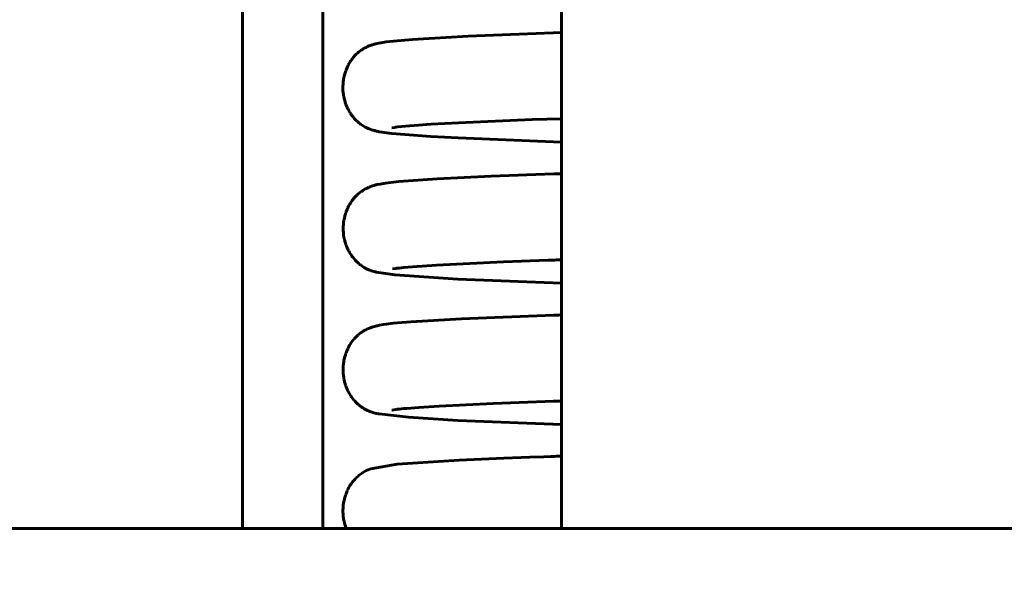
# Model space of a CAD drawing. Header units: millimetres. Extents: x 0 to 210, y 0 to 297.
# Tile 18 of 29: x 131 to 143, y 204 to 211. Entities that reach past the tile are written whole.
import ezdxf

# ---------------------------------------------------------------- set-up
doc = ezdxf.new("R2010")
doc.units = ezdxf.units.MM
doc.linetypes.add('K5LT_BASIC', pattern=[0])
doc.linetypes.add('K5LT_THIN', pattern=[0])
doc.layers.add('Системный слой', color=7, linetype='Continuous')
doc.layers.add('Системный слой (1)', color=251, linetype='Continuous', true_color=0x6c6c6c)
doc.styles.add('KDIMTEXTSTYLE', font='txt', dxfattribs={"width": 0.96, "oblique": 15, "height": 5})
doc.styles.add('KTEXTSTYLE', font='txt', dxfattribs={"width": 0.96, "height": 5})
doc.dimstyles.new('KDIMSTYLE (1.00)', dxfattribs={"dimtxt": 5, "dimasz": 1, "dimexe": 2, "dimexo": 0, "dimgap": 1, "dimtad": 1, "dimtxsty": 'KDIMTEXTSTYLE', "dimsah": 1, "dimcen": 0, "dimdle": 1, "dimadec": 0, "dimazin": 0, "dimtfac": 0.667, "dimtmove": 0, "dimatfit": 3, "dimfxl": 1, "dimtvp": 1, "dimtolj": 1, "dimtzin": 0, "dimarcsym": 0})

# ---------------------------------------------------------------- blocks, each defined once
blk = doc.blocks.new('U72')
at = {"layer": 'Системный слой (1)', "color": 143, "linetype": 'K5LT_BASIC', "lineweight": 60, "true_color": 0x33acca}
for p, q in [((135.965, 207.884), (136.243, 207.903)), ((136.243, 207.903), (137.02, 207.94)), ((137.02, 207.94), (137.537, 207.959)), ((137.537, 207.959), (137.599, 207.961)), ((137.599, 207.961), (137.613, 207.961)), ((137.613, 207.961), (137.635, 207.962)), ((137.635, 207.962), (137.667, 207.963)), ((137.667, 207.963), (137.694, 207.964)), ((135.731, 207.859), (135.77, 207.865)), ((135.77, 207.865), (135.772, 207.865)), ((135.772, 207.865), (135.774, 207.865)), ((135.774, 207.865), (135.778, 207.866)), ((135.778, 207.866), (135.788, 207.867)), ((135.788, 207.867), (135.81, 207.869)), ((135.81, 207.869), (135.862, 207.875)), ((135.862, 207.875), (135.965, 207.884))]:
    blk.add_line(p, q, dxfattribs=at)
blk = doc.blocks.new('U75')
at = {"layer": 'Системный слой (1)', "color": 143, "linetype": 'K5LT_BASIC', "lineweight": 60, "true_color": 0x33acca}
for p, q in [((136.248, 208.904), (136.875, 208.934)), ((136.875, 208.934), (137.605, 208.961)), ((137.605, 208.961), (137.619, 208.961)), ((137.619, 208.961), (137.625, 208.961)), ((137.625, 208.961), (137.629, 208.962)), ((137.629, 208.962), (137.636, 208.962)), ((137.636, 208.962), (137.64, 208.962)), ((137.64, 208.962), (137.646, 208.962)), ((137.646, 208.962), (137.655, 208.962)), ((137.655, 208.962), (137.669, 208.963)), ((137.669, 208.963), (137.691, 208.964)), ((137.691, 208.964), (137.694, 208.964)), ((135.477, 208.814), (135.478, 208.815)), ((135.478, 208.815), (135.482, 208.816)), ((135.482, 208.816), (135.488, 208.818)), ((135.488, 208.818), (135.499, 208.822)), ((135.499, 208.822), (135.513, 208.827)), ((135.513, 208.827), (135.52, 208.828)), ((135.52, 208.828), (135.52, 208.829)), ((135.52, 208.829), (135.521, 208.829)), ((135.521, 208.829), (135.524, 208.83)), ((135.524, 208.83), (135.528, 208.831)), ((135.528, 208.831), (135.537, 208.833)), ((135.537, 208.833), (135.554, 208.837)), ((135.554, 208.837), (135.587, 208.844)), ((135.587, 208.844), (135.651, 208.855)), ((135.651, 208.855), (135.803, 208.872)), ((135.803, 208.872), (136.248, 208.904)), ((135.292, 208.69), (135.306, 208.704)), ((135.306, 208.704), (135.32, 208.718)), ((135.32, 208.718), (135.321, 208.719)), ((135.321, 208.719), (135.323, 208.72)), ((135.323, 208.72), (135.326, 208.724)), ((135.326, 208.724), (135.334, 208.73)), ((135.334, 208.73), (135.348, 208.742)), ((135.348, 208.742), (135.363, 208.753)), ((135.363, 208.753), (135.364, 208.754)), ((135.364, 208.754), (135.366, 208.755)), ((135.366, 208.755), (135.37, 208.758)), ((135.37, 208.758), (135.377, 208.763)), ((135.377, 208.763), (135.392, 208.773)), ((135.392, 208.773), (135.409, 208.783)), ((135.409, 208.783), (135.41, 208.783)), ((135.41, 208.783), (135.412, 208.784)), ((135.412, 208.784), (135.416, 208.787)), ((135.416, 208.787), (135.423, 208.791)), ((135.423, 208.791), (135.437, 208.798)), ((135.437, 208.798), (135.453, 208.805)), ((135.453, 208.805), (135.454, 208.805)), ((135.454, 208.805), (135.455, 208.806)), ((135.455, 208.806), (135.458, 208.807)), ((135.458, 208.807), (135.463, 208.809)), ((135.463, 208.809), (135.466, 208.81)), ((135.466, 208.81), (135.468, 208.811)), ((135.468, 208.811), (135.469, 208.811)), ((135.469, 208.811), (135.471, 208.812)), ((135.471, 208.812), (135.473, 208.813)), ((135.473, 208.813), (135.476, 208.814)), ((135.476, 208.814), (135.477, 208.814)), ((135.217, 208.578), (135.222, 208.589)), ((135.222, 208.589), (135.234, 208.61)), ((135.234, 208.61), (135.245, 208.627)), ((135.245, 208.629), (135.247, 208.631)), ((135.245, 208.627), (135.245, 208.629)), ((135.247, 208.631), (135.25, 208.635)), ((135.25, 208.635), (135.256, 208.644)), ((135.256, 208.644), (135.269, 208.662)), ((135.269, 208.662), (135.28, 208.675)), ((135.28, 208.676), (135.282, 208.678)), ((135.28, 208.675), (135.28, 208.676)), ((135.282, 208.678), (135.285, 208.682)), ((135.285, 208.682), (135.292, 208.69)), ((135.173, 208.449), (135.179, 208.476)), ((135.179, 208.476), (135.186, 208.5)), ((135.186, 208.502), (135.187, 208.505)), ((135.186, 208.5), (135.186, 208.502)), ((135.187, 208.505), (135.189, 208.511)), ((135.189, 208.511), (135.194, 208.524)), ((135.194, 208.524), (135.203, 208.548)), ((135.203, 208.548), (135.212, 208.568)), ((135.212, 208.568), (135.213, 208.57)), ((135.213, 208.57), (135.214, 208.572)), ((135.214, 208.572), (135.217, 208.578)), ((135.16, 208.359), (135.161, 208.372)), ((135.16, 208.352), (135.16, 208.359)), ((135.161, 208.372), (135.164, 208.399)), ((135.164, 208.399), (135.168, 208.424)), ((135.168, 208.426), (135.169, 208.429)), ((135.168, 208.424), (135.168, 208.426)), ((135.169, 208.429), (135.17, 208.436)), ((135.17, 208.436), (135.173, 208.449)), ((135.159, 208.323), (135.16, 208.347)), ((135.16, 208.297), (135.159, 208.323)), ((135.16, 208.349), (135.16, 208.352)), ((135.16, 208.347), (135.16, 208.349)), ((135.161, 208.284), (135.16, 208.297)), ((135.161, 208.278), (135.161, 208.284)), ((135.161, 208.274), (135.161, 208.278)), ((135.162, 208.273), (135.161, 208.274)), ((135.164, 208.251), (135.162, 208.273)), ((135.168, 208.226), (135.164, 208.251)), ((135.17, 208.213), (135.168, 208.226)), ((135.172, 208.207), (135.17, 208.213)), ((135.172, 208.204), (135.172, 208.207)), ((135.173, 208.203), (135.172, 208.204)), ((135.178, 208.18), (135.173, 208.203)), ((135.185, 208.156), (135.178, 208.18)), ((135.19, 208.143), (135.185, 208.156)), ((135.192, 208.137), (135.19, 208.143)), ((135.193, 208.134), (135.192, 208.137)), ((135.193, 208.133), (135.193, 208.134)), ((135.202, 208.112), (135.193, 208.133)), ((135.212, 208.088), (135.202, 208.112)), ((135.218, 208.077), (135.212, 208.088)), ((135.221, 208.071), (135.218, 208.077)), ((135.222, 208.068), (135.221, 208.071)), ((135.223, 208.067), (135.222, 208.068)), ((135.233, 208.048), (135.223, 208.067)), ((135.247, 208.026), (135.233, 208.048)), ((135.254, 208.016), (135.247, 208.026)), ((135.258, 208.011), (135.254, 208.016)), ((135.259, 208.008), (135.258, 208.011)), ((135.26, 208.007), (135.259, 208.008)), ((135.273, 207.99), (135.26, 208.007)), ((135.289, 207.97), (135.273, 207.99)), ((135.298, 207.96), (135.289, 207.97)), ((135.302, 207.956), (135.298, 207.96)), ((135.304, 207.954), (135.302, 207.956)), ((135.305, 207.953), (135.304, 207.954)), ((135.313, 207.944), (135.305, 207.953)), ((135.335, 207.924), (135.313, 207.944)), ((135.345, 207.915), (135.335, 207.924)), ((135.35, 207.911), (135.345, 207.915)), ((135.353, 207.909), (135.35, 207.911)), ((135.354, 207.908), (135.353, 207.909)), ((135.358, 207.905), (135.354, 207.908)), ((135.389, 207.883), (135.358, 207.905)), ((135.403, 207.874), (135.389, 207.883)), ((135.409, 207.871), (135.403, 207.874)), ((135.412, 207.869), (135.409, 207.871)), ((135.414, 207.868), (135.412, 207.869)), ((135.43, 207.86), (135.414, 207.868)), ((135.458, 207.847), (135.43, 207.86)), ((135.474, 207.841), (135.458, 207.847)), ((135.481, 207.838), (135.474, 207.841)), ((135.485, 207.837), (135.481, 207.838)), ((135.487, 207.836), (135.485, 207.837)), ((135.488, 207.836), (135.487, 207.836)), ((135.516, 207.827), (135.488, 207.836)), ((135.532, 207.823), (135.516, 207.827)), ((135.541, 207.821), (135.532, 207.823)), ((135.757, 207.788), (135.541, 207.821)), ((136.488, 207.74), (135.757, 207.788)), ((137.694, 207.692), (136.488, 207.74))]:
    blk.add_line(p, q, dxfattribs=at)
blk = doc.blocks.new('U88')
at = {"layer": 'Системный слой (1)', "color": 143, "linetype": 'K5LT_BASIC', "lineweight": 60, "true_color": 0x33acca}
for p, q in [((135.722, 206.218), (135.723, 206.218)), ((135.723, 206.218), (135.725, 206.219)), ((135.725, 206.219), (135.729, 206.22))]:
    blk.add_line(p, q, dxfattribs=at)
blk = doc.blocks.new('U89')
at = {"layer": 'Системный слой (1)', "color": 143, "linetype": 'K5LT_BASIC', "lineweight": 60, "true_color": 0x33acca}
for p, q in [((135.724, 209.497), (135.758, 209.502)), ((135.758, 209.502), (135.759, 209.502)), ((135.759, 209.502), (135.761, 209.503)), ((135.761, 209.503), (135.765, 209.503)), ((135.765, 209.503), (135.773, 209.504)), ((135.773, 209.504), (135.793, 209.507)), ((135.793, 209.507), (135.84, 209.512)), ((135.84, 209.512), (135.93, 209.52)), ((135.93, 209.52), (135.934, 209.52)), ((135.934, 209.52), (136.18, 209.538)), ((136.18, 209.538), (136.498, 209.556)), ((136.498, 209.556), (137.351, 209.592)), ((137.351, 209.592), (137.694, 209.603))]:
    blk.add_line(p, q, dxfattribs=at)
blk = doc.blocks.new('U96')
at = {"layer": 'Системный слой (1)', "color": 143, "linetype": 'K5LT_BASIC', "lineweight": 60, "true_color": 0x33acca}
for p, q in [((136.503, 205.638), (135.787, 205.592)), ((137.025, 205.661), (136.503, 205.638)), ((137.327, 205.672), (137.025, 205.661)), ((137.487, 205.678), (137.327, 205.672)), ((137.57, 205.681), (137.487, 205.678)), ((137.61, 205.682), (137.57, 205.681)), ((137.634, 205.683), (137.61, 205.682)), ((137.653, 205.684), (137.634, 205.683)), ((137.694, 205.685), (137.653, 205.684)), ((135.415, 205.509), (135.387, 205.493)), ((135.427, 205.516), (135.415, 205.509)), ((135.433, 205.519), (135.427, 205.516)), ((135.436, 205.52), (135.433, 205.519)), ((135.437, 205.521), (135.436, 205.52)), ((135.48, 205.538), (135.437, 205.521)), ((135.787, 205.592), (135.48, 205.538)), ((135.268, 205.387), (135.255, 205.368)), ((135.275, 205.395), (135.268, 205.387)), ((135.279, 205.4), (135.275, 205.395)), ((135.281, 205.402), (135.279, 205.4)), ((135.282, 205.403), (135.281, 205.402)), ((135.292, 205.414), (135.282, 205.403)), ((135.311, 205.434), (135.292, 205.414)), ((135.32, 205.442), (135.311, 205.434)), ((135.325, 205.447), (135.32, 205.442)), ((135.327, 205.449), (135.325, 205.447)), ((135.328, 205.45), (135.327, 205.449)), ((135.346, 205.464), (135.328, 205.45)), ((135.367, 205.48), (135.346, 205.464)), ((135.377, 205.487), (135.367, 205.48)), ((135.382, 205.49), (135.377, 205.487)), ((135.384, 205.492), (135.382, 205.49)), ((135.385, 205.492), (135.384, 205.492)), ((135.387, 205.493), (135.385, 205.492)), ((135.206, 205.283), (135.196, 205.26)), ((135.211, 205.294), (135.206, 205.283)), ((135.214, 205.299), (135.211, 205.294)), ((135.215, 205.302), (135.214, 205.299)), ((135.216, 205.303), (135.215, 205.302)), ((135.226, 205.323), (135.216, 205.303)), ((135.237, 205.342), (135.226, 205.323)), ((135.243, 205.351), (135.237, 205.342)), ((135.245, 205.355), (135.243, 205.351)), ((135.247, 205.357), (135.245, 205.355)), ((135.248, 205.359), (135.247, 205.357)), ((135.255, 205.368), (135.248, 205.359)), ((135.168, 205.162), (135.166, 205.155)), ((135.169, 205.167), (135.168, 205.165)), ((135.168, 205.165), (135.168, 205.162)), ((135.174, 205.191), (135.169, 205.167)), ((135.181, 205.216), (135.174, 205.191)), ((135.185, 205.228), (135.181, 205.216)), ((135.187, 205.234), (135.185, 205.228)), ((135.188, 205.237), (135.187, 205.234)), ((135.196, 205.26), (135.188, 205.239)), ((135.188, 205.239), (135.188, 205.237)), ((135.157, 205.078), (135.156, 205.064)), ((135.156, 205.064), (135.156, 205.036)), ((135.158, 205.088), (135.157, 205.084)), ((135.157, 205.084), (135.157, 205.078)), ((135.16, 205.115), (135.158, 205.09)), ((135.158, 205.09), (135.158, 205.088)), ((135.164, 205.142), (135.16, 205.115)), ((135.166, 205.155), (135.164, 205.142)), ((135.156, 205.036), (135.157, 205.012)), ((135.157, 205.012), (135.157, 205.01)), ((135.157, 205.01), (135.158, 205.007)), ((135.158, 205.007), (135.158, 205)), ((135.158, 205), (135.159, 204.987)), ((135.159, 204.987), (135.163, 204.961)), ((135.163, 204.961), (135.167, 204.938)), ((135.167, 204.938), (135.167, 204.936)), ((135.167, 204.936), (135.168, 204.933)), ((135.168, 204.933), (135.169, 204.927)), ((135.169, 204.927), (135.172, 204.915)), ((135.172, 204.915), (135.178, 204.891)), ((135.178, 204.891), (135.185, 204.871)), ((135.185, 204.871), (135.185, 204.87)), ((135.185, 204.87), (135.186, 204.868)), ((135.186, 204.868), (135.187, 204.863)), ((135.187, 204.863), (135.19, 204.855)), ((135.19, 204.855), (135.194, 204.844))]:
    blk.add_line(p, q, dxfattribs=at)
blk = doc.blocks.new('U97')
at = {"layer": 'Системный слой (1)', "color": 143, "linetype": 'K5LT_BASIC', "lineweight": 60, "true_color": 0x33acca}
for p, q in [((135.623, 207.212), (135.659, 207.217)), ((135.659, 207.217), (135.74, 207.227)), ((135.74, 207.227), (135.944, 207.245)), ((135.944, 207.245), (136.533, 207.279)), ((136.533, 207.279), (137.6, 207.321)), ((137.6, 207.321), (137.637, 207.322)), ((137.637, 207.322), (137.646, 207.323)), ((137.646, 207.323), (137.659, 207.323)), ((137.659, 207.323), (137.679, 207.324)), ((137.679, 207.324), (137.694, 207.324)), ((135.332, 207.091), (135.346, 207.103)), ((135.346, 207.103), (135.362, 207.115)), ((135.362, 207.115), (135.363, 207.116)), ((135.363, 207.116), (135.365, 207.117)), ((135.365, 207.117), (135.369, 207.12)), ((135.369, 207.12), (135.376, 207.125)), ((135.376, 207.125), (135.39, 207.134)), ((135.39, 207.134), (135.407, 207.144)), ((135.407, 207.144), (135.408, 207.144)), ((135.408, 207.144), (135.41, 207.145)), ((135.41, 207.145), (135.414, 207.148)), ((135.414, 207.148), (135.421, 207.152)), ((135.421, 207.152), (135.435, 207.159)), ((135.435, 207.159), (135.452, 207.167)), ((135.452, 207.167), (135.453, 207.167)), ((135.453, 207.167), (135.455, 207.168)), ((135.455, 207.168), (135.459, 207.169)), ((135.459, 207.169), (135.465, 207.172)), ((135.465, 207.172), (135.477, 207.176)), ((135.477, 207.176), (135.482, 207.178)), ((135.482, 207.178), (135.486, 207.179)), ((135.486, 207.179), (135.489, 207.18)), ((135.489, 207.18), (135.492, 207.181)), ((135.492, 207.181), (135.493, 207.182)), ((135.493, 207.182), (135.494, 207.182)), ((135.494, 207.182), (135.496, 207.183)), ((135.496, 207.183), (135.5, 207.184)), ((135.5, 207.184), (135.508, 207.187)), ((135.508, 207.187), (135.521, 207.191)), ((135.521, 207.191), (135.532, 207.193)), ((135.532, 207.193), (135.537, 207.195)), ((135.537, 207.195), (135.54, 207.195)), ((135.54, 207.195), (135.546, 207.197)), ((135.546, 207.197), (135.557, 207.199)), ((135.557, 207.199), (135.579, 207.204)), ((135.579, 207.204), (135.623, 207.212)), ((135.232, 206.972), (135.243, 206.989)), ((135.243, 206.99), (135.245, 206.992)), ((135.243, 206.989), (135.243, 206.99)), ((135.245, 206.992), (135.248, 206.997)), ((135.248, 206.997), (135.254, 207.006)), ((135.254, 207.006), (135.267, 207.023)), ((135.267, 207.023), (135.278, 207.037)), ((135.278, 207.037), (135.279, 207.038)), ((135.279, 207.038), (135.281, 207.04)), ((135.281, 207.04), (135.284, 207.044)), ((135.284, 207.044), (135.291, 207.052)), ((135.291, 207.052), (135.305, 207.066)), ((135.305, 207.066), (135.318, 207.079)), ((135.318, 207.079), (135.319, 207.08)), ((135.319, 207.08), (135.321, 207.082)), ((135.321, 207.082), (135.325, 207.085)), ((135.325, 207.085), (135.332, 207.091)), ((135.185, 206.866), (135.187, 206.872)), ((135.187, 206.872), (135.192, 206.885)), ((135.192, 206.885), (135.201, 206.909)), ((135.201, 206.909), (135.211, 206.93)), ((135.211, 206.932), (135.213, 206.934)), ((135.211, 206.93), (135.211, 206.932)), ((135.213, 206.934), (135.215, 206.94)), ((135.215, 206.94), (135.221, 206.951)), ((135.221, 206.951), (135.232, 206.972)), ((135.159, 206.732), (135.162, 206.758)), ((135.162, 206.758), (135.166, 206.785)), ((135.166, 206.787), (135.167, 206.79)), ((135.166, 206.785), (135.166, 206.787)), ((135.167, 206.79), (135.168, 206.797)), ((135.168, 206.797), (135.171, 206.81)), ((135.171, 206.81), (135.177, 206.837)), ((135.177, 206.837), (135.184, 206.861)), ((135.184, 206.862), (135.185, 206.866)), ((135.184, 206.861), (135.184, 206.862)), ((135.157, 206.688), (135.158, 206.708)), ((135.158, 206.663), (135.157, 206.688)), ((135.158, 206.719), (135.159, 206.732)), ((135.158, 206.713), (135.158, 206.719)), ((135.158, 206.71), (135.158, 206.713)), ((135.158, 206.708), (135.158, 206.71)), ((135.158, 206.651), (135.158, 206.663)), ((135.159, 206.645), (135.158, 206.651)), ((135.159, 206.642), (135.159, 206.645)), ((135.159, 206.64), (135.159, 206.642)), ((135.161, 206.619), (135.159, 206.64)), ((135.165, 206.593), (135.161, 206.619)), ((135.167, 206.581), (135.165, 206.593)), ((135.168, 206.575), (135.167, 206.581)), ((135.169, 206.572), (135.168, 206.575)), ((135.169, 206.57), (135.169, 206.572)), ((135.175, 206.548), (135.169, 206.57)), ((135.182, 206.523), (135.175, 206.548)), ((135.186, 206.51), (135.182, 206.523)), ((135.188, 206.504), (135.186, 206.51)), ((135.189, 206.501), (135.188, 206.504)), ((135.189, 206.5), (135.189, 206.501)), ((135.197, 206.479), (135.189, 206.5)), ((135.208, 206.455), (135.197, 206.479)), ((135.213, 206.444), (135.208, 206.455)), ((135.216, 206.438), (135.213, 206.444)), ((135.218, 206.435), (135.216, 206.438)), ((135.218, 206.434), (135.218, 206.435)), ((135.229, 206.414), (135.218, 206.434)), ((135.242, 206.392), (135.229, 206.414)), ((135.249, 206.381), (135.242, 206.392)), ((135.253, 206.376), (135.249, 206.381)), ((135.254, 206.374), (135.253, 206.376)), ((135.255, 206.372), (135.254, 206.374)), ((135.267, 206.356), (135.255, 206.372)), ((135.283, 206.336), (135.267, 206.356)), ((135.292, 206.326), (135.283, 206.336)), ((135.296, 206.322), (135.292, 206.326)), ((135.298, 206.32), (135.296, 206.322)), ((135.299, 206.319), (135.298, 206.32)), ((135.312, 206.305), (135.299, 206.319)), ((135.33, 206.288), (135.312, 206.305)), ((135.339, 206.28), (135.33, 206.288)), ((135.343, 206.276), (135.339, 206.28)), ((135.345, 206.275), (135.343, 206.276)), ((135.346, 206.274), (135.345, 206.275)), ((135.351, 206.27), (135.346, 206.274)), ((135.369, 206.256), (135.351, 206.27)), ((135.381, 206.248), (135.369, 206.256)), ((135.389, 206.243), (135.381, 206.248)), ((135.393, 206.241), (135.389, 206.243)), ((135.395, 206.239), (135.393, 206.241)), ((135.439, 206.215), (135.395, 206.239)), ((135.462, 206.205), (135.439, 206.215)), ((135.475, 206.2), (135.462, 206.205)), ((135.483, 206.198), (135.475, 206.2)), ((135.489, 206.196), (135.483, 206.198)), ((135.493, 206.195), (135.489, 206.196)), ((135.513, 206.189), (135.493, 206.195)), ((135.543, 206.181), (135.513, 206.189)), ((135.556, 206.178), (135.543, 206.181)), ((135.563, 206.177), (135.556, 206.178)), ((135.566, 206.176), (135.563, 206.177)), ((135.567, 206.176), (135.566, 206.176)), ((135.568, 206.176), (135.567, 206.176)), ((135.575, 206.174), (135.568, 206.176)), ((135.917, 206.135), (135.575, 206.174)), ((136.49, 206.1), (135.917, 206.135)), ((137.694, 206.053), (136.49, 206.1))]:
    blk.add_line(p, q, dxfattribs=at)
blk = doc.blocks.new('U98')
at = {"layer": 'Системный слой (1)', "color": 143, "linetype": 'K5LT_BASIC', "lineweight": 60, "true_color": 0x33acca}
for p, q in [((136.899, 206.295), (137.505, 206.318)), ((137.505, 206.318), (137.595, 206.321)), ((137.595, 206.321), (137.622, 206.322)), ((137.622, 206.322), (137.664, 206.324)), ((137.664, 206.324), (137.694, 206.325)), ((135.729, 206.22), (135.769, 206.226)), ((135.769, 206.226), (135.77, 206.226)), ((135.77, 206.226), (135.773, 206.226)), ((135.773, 206.226), (135.777, 206.227)), ((135.777, 206.227), (135.787, 206.228)), ((135.787, 206.228), (135.81, 206.23)), ((135.81, 206.23), (135.862, 206.236)), ((135.862, 206.236), (135.863, 206.236)), ((135.863, 206.236), (135.865, 206.236)), ((135.865, 206.236), (135.87, 206.237)), ((135.87, 206.237), (135.88, 206.237)), ((135.88, 206.237), (135.899, 206.239)), ((135.899, 206.239), (135.942, 206.243)), ((135.942, 206.243), (136.037, 206.25)), ((136.037, 206.25), (136.271, 206.265)), ((136.271, 206.265), (136.899, 206.295))]:
    blk.add_line(p, q, dxfattribs=at)
blk = doc.blocks.new('U104')
at = {"layer": 'Системный слой (1)', "color": 143, "linetype": 'K5LT_BASIC', "lineweight": 60, "true_color": 0x33acca}
for p, q in [((135.962, 210.524), (136.609, 210.561)), ((136.609, 210.561), (137.694, 210.603)), ((135.382, 210.408), (135.396, 210.417)), ((135.396, 210.417), (135.414, 210.426)), ((135.414, 210.426), (135.415, 210.427)), ((135.415, 210.427), (135.417, 210.428)), ((135.417, 210.428), (135.42, 210.43)), ((135.42, 210.43), (135.428, 210.434)), ((135.428, 210.434), (135.442, 210.441)), ((135.442, 210.441), (135.458, 210.448)), ((135.458, 210.448), (135.459, 210.448)), ((135.459, 210.448), (135.46, 210.448)), ((135.46, 210.448), (135.463, 210.45)), ((135.463, 210.45), (135.469, 210.452)), ((135.469, 210.452), (135.473, 210.453)), ((135.473, 210.453), (135.476, 210.454)), ((135.476, 210.454), (135.478, 210.455)), ((135.478, 210.455), (135.48, 210.456)), ((135.48, 210.456), (135.483, 210.457)), ((135.483, 210.457), (135.486, 210.458)), ((135.486, 210.458), (135.487, 210.458)), ((135.487, 210.458), (135.488, 210.459)), ((135.488, 210.459), (135.492, 210.46)), ((135.492, 210.46), (135.498, 210.462)), ((135.498, 210.462), (135.51, 210.466)), ((135.51, 210.466), (135.523, 210.469)), ((135.523, 210.469), (135.529, 210.471)), ((135.529, 210.471), (135.532, 210.472)), ((135.532, 210.472), (135.539, 210.474)), ((135.539, 210.474), (135.554, 210.477)), ((135.554, 210.477), (135.572, 210.481)), ((135.572, 210.481), (135.617, 210.489)), ((135.617, 210.489), (135.656, 210.495)), ((135.656, 210.495), (135.742, 210.505)), ((135.742, 210.505), (135.962, 210.524)), ((135.261, 210.296), (135.274, 210.312)), ((135.274, 210.312), (135.285, 210.325)), ((135.285, 210.325), (135.286, 210.326)), ((135.286, 210.326), (135.288, 210.328)), ((135.288, 210.328), (135.291, 210.332)), ((135.291, 210.332), (135.298, 210.339)), ((135.298, 210.339), (135.311, 210.352)), ((135.311, 210.352), (135.324, 210.364)), ((135.324, 210.364), (135.325, 210.365)), ((135.325, 210.365), (135.327, 210.367)), ((135.327, 210.367), (135.331, 210.37)), ((135.331, 210.37), (135.338, 210.376)), ((135.338, 210.376), (135.352, 210.387)), ((135.352, 210.387), (135.368, 210.399)), ((135.368, 210.399), (135.369, 210.399)), ((135.369, 210.399), (135.371, 210.401)), ((135.371, 210.401), (135.375, 210.403)), ((135.375, 210.403), (135.382, 210.408)), ((135.197, 210.18), (135.207, 210.204)), ((135.207, 210.204), (135.216, 210.223)), ((135.216, 210.223), (135.217, 210.225)), ((135.217, 210.225), (135.218, 210.227)), ((135.218, 210.227), (135.221, 210.233)), ((135.221, 210.233), (135.227, 210.243)), ((135.227, 210.243), (135.239, 210.263)), ((135.239, 210.263), (135.249, 210.279)), ((135.249, 210.279), (135.25, 210.28)), ((135.25, 210.28), (135.252, 210.283)), ((135.252, 210.283), (135.255, 210.287)), ((135.255, 210.287), (135.261, 210.296)), ((135.163, 210.058), (135.168, 210.083)), ((135.168, 210.085), (135.169, 210.088)), ((135.168, 210.083), (135.168, 210.085)), ((135.169, 210.088), (135.17, 210.095)), ((135.17, 210.095), (135.173, 210.108)), ((135.173, 210.108), (135.18, 210.134)), ((135.18, 210.134), (135.188, 210.157)), ((135.188, 210.157), (135.189, 210.158)), ((135.189, 210.158), (135.19, 210.162)), ((135.19, 210.162), (135.192, 210.168)), ((135.192, 210.168), (135.197, 210.18)), ((135.156, 209.98), (135.157, 210.006)), ((135.156, 209.954), (135.156, 209.98)), ((135.157, 210.011), (135.158, 210.018)), ((135.157, 210.007), (135.157, 210.011)), ((135.157, 210.006), (135.157, 210.007)), ((135.158, 210.018), (135.159, 210.031)), ((135.159, 210.031), (135.163, 210.058)), ((135.156, 209.941), (135.156, 209.954)), ((135.156, 209.935), (135.156, 209.941)), ((135.156, 209.932), (135.156, 209.935)), ((135.156, 209.93), (135.156, 209.932)), ((135.158, 209.908), (135.156, 209.93)), ((135.161, 209.883), (135.158, 209.908)), ((135.163, 209.871), (135.161, 209.883)), ((135.164, 209.864), (135.163, 209.871)), ((135.165, 209.861), (135.164, 209.864)), ((135.165, 209.86), (135.165, 209.861)), ((135.17, 209.837), (135.165, 209.86)), ((135.176, 209.813), (135.17, 209.837)), ((135.18, 209.8), (135.176, 209.813)), ((135.182, 209.794), (135.18, 209.8)), ((135.183, 209.791), (135.182, 209.794)), ((135.183, 209.79), (135.183, 209.791)), ((135.191, 209.769), (135.183, 209.79)), ((135.201, 209.745), (135.191, 209.769)), ((135.206, 209.733), (135.201, 209.745)), ((135.209, 209.727), (135.206, 209.733)), ((135.21, 209.724), (135.209, 209.727)), ((135.211, 209.723), (135.21, 209.724)), ((135.221, 209.702), (135.211, 209.723)), ((135.234, 209.68), (135.221, 209.702)), ((135.241, 209.669), (135.234, 209.68)), ((135.244, 209.664), (135.241, 209.669)), ((135.246, 209.661), (135.244, 209.664)), ((135.247, 209.66), (135.246, 209.661)), ((135.257, 209.645), (135.247, 209.66)), ((135.273, 209.624), (135.257, 209.645)), ((135.281, 209.614), (135.273, 209.624)), ((135.285, 209.609), (135.281, 209.614)), ((135.287, 209.607), (135.285, 209.609)), ((135.288, 209.606), (135.287, 209.607)), ((135.31, 209.583), (135.288, 209.606)), ((135.325, 209.569), (135.31, 209.583)), ((135.332, 209.563), (135.325, 209.569)), ((135.335, 209.56), (135.332, 209.563)), ((135.337, 209.558), (135.335, 209.56)), ((135.338, 209.557), (135.337, 209.558)), ((135.342, 209.553), (135.338, 209.557)), ((135.352, 209.546), (135.342, 209.553)), ((135.361, 209.539), (135.352, 209.546)), ((135.365, 209.536), (135.361, 209.539)), ((135.367, 209.535), (135.365, 209.536)), ((135.368, 209.534), (135.367, 209.535)), ((135.39, 209.519), (135.368, 209.534)), ((135.404, 209.511), (135.39, 209.519)), ((135.413, 209.506), (135.404, 209.511)), ((135.419, 209.503), (135.413, 209.506)), ((135.422, 209.501), (135.419, 209.503)), ((135.424, 209.5), (135.422, 209.501)), ((135.449, 209.488), (135.424, 209.5)), ((135.47, 209.48), (135.449, 209.488)), ((135.483, 209.475), (135.47, 209.48)), ((135.49, 209.473), (135.483, 209.475)), ((135.496, 209.471), (135.49, 209.473)), ((135.499, 209.47), (135.496, 209.471)), ((135.503, 209.469), (135.499, 209.47)), ((135.505, 209.469), (135.503, 209.469)), ((135.507, 209.468), (135.505, 209.469)), ((135.521, 209.464), (135.507, 209.468)), ((135.507, 209.468), (135.507, 209.468)), ((135.529, 209.462), (135.521, 209.464)), ((135.548, 209.458), (135.529, 209.462)), ((135.558, 209.455), (135.548, 209.458)), ((135.566, 209.454), (135.558, 209.455)), ((135.571, 209.453), (135.566, 209.454)), ((135.573, 209.452), (135.571, 209.453)), ((135.574, 209.452), (135.573, 209.452)), ((135.575, 209.452), (135.574, 209.452)), ((135.725, 209.431), (135.575, 209.452)), ((135.575, 209.452), (135.575, 209.452)), ((136.177, 209.396), (135.725, 209.431)), ((136.492, 209.379), (136.177, 209.396)), ((137.694, 209.332), (136.492, 209.379))]:
    blk.add_line(p, q, dxfattribs=at)
blk = doc.blocks.new('D8')
at = {"layer": 'Системный слой (1)'}
for points in [[(124.474, 258.356), (124.974, 259.014), (119.974, 258.356), (124.974, 257.698)], [(177.974, 257.698), (182.974, 258.356), (177.974, 259.014), (178.474, 258.356)]]:
    blk.add_hatch(color=7, dxfattribs=at).paths.add_polyline_path(points)
at = {"layer": 'Системный слой (1)', "color": 7, "linetype": 'K5LT_THIN', "lineweight": 18, "true_color": 0xffffff}
for p, q in [((119.974, 165.544), (119.974, 260.356)), ((182.974, 165.544), (182.974, 260.356)), ((119.974, 258.356), (124.974, 259.014)), ((124.974, 259.014), (124.474, 258.356)), ((178.474, 258.356), (177.974, 259.014)), ((177.974, 259.014), (182.974, 258.356)), ((124.974, 257.698), (119.974, 258.356)), ((119.974, 258.356), (182.974, 258.356)), ((124.474, 258.356), (124.974, 257.698)), ((182.974, 258.356), (177.974, 257.698)), ((177.974, 257.698), (178.474, 258.356))]:
    blk.add_line(p, q, dxfattribs=at)
blk.add_wipeout([(145.802, 259.356), (145.802, 266.738), (156.693, 266.738), (156.693, 259.356)]).dxf.layer = 'Системный слой (1)'
at = {"layer": 'Системный слой (1)', "color": 7, "char_height": 5, "attachment_point": 1, "style": 'KTEXTSTYLE'}
for s, insert in [('\\fArial|b0|c204|p34;\\H5.0;\\W1.000;\\Q15;\\fGOST Type AU|b0|i0|c204|p34;\\Q15;\\W0.960;⌀', (145.802, 265.944)), ('\\fArial|b0|c204|p34;\\H5.0;\\W1.000;\\Q15;\\fGOST Type AU|b0|i0|c204|p34;\\Q15;\\W0.960;63', (149.109, 265.944))]:
    blk.add_mtext(s, dxfattribs=dict(at, insert=insert))
blk = doc.blocks.new('KDIMARROW_01')
at = {"layer": 'Системный слой'}
blk.add_hatch(color=0, dxfattribs=at).paths.add_polyline_path([(-5, -0.658), (0, 0), (-5, 0.658), (-4.5, 0)])
at = {"layer": 'Системный слой', "color": 0, "linetype": 'K5LT_THIN', "lineweight": 18}
for p, q in [((-4.5, 0), (-5, 0.658)), ((-5, 0.658), (0, 0)), ((0, 0), (-5, -0.658)), ((-5, -0.658), (-4.5, 0))]:
    blk.add_line(p, q, dxfattribs=at)
at = {"layer": 'Системный слой (1)', "color": 0, "linetype": 'K5LT_THIN', "lineweight": 18}
blk.add_line((151.474, 130.644), (150.474, 130.644), dxfattribs=at)

msp = doc.modelspace()

# ---------------------------------------------------------------- linework, layer by layer
at = {"layer": 'Системный слой (1)', "color": 143, "linetype": 'K5LT_BASIC', "lineweight": 60, "true_color": 0x33acca}
for p, q in [((133.99, 204.844), (133.99, 224.844)), ((134.923, 204.844), (134.923, 224.844)), ((137.694, 204.844), (137.694, 224.844)), ((129.212, 204.844), (133.99, 204.844)), ((133.99, 204.844), (137.694, 204.844)), ((137.694, 204.844), (165.254, 204.844))]:
    msp.add_line(p, q, dxfattribs=at)

# ---------------------------------------------------------------- block references
at = {"layer": 'Системный слой (1)'}
for name in ['U89', 'U104', 'U72', 'U75', 'U98', 'U97', 'U88', 'U96']:
    msp.add_blockref(name, (0, 0), dxfattribs=at)

# ---------------------------------------------------------------- next in the draw order: dimensions: what is measured, and where the dimension line sits
at = {"layer": 'Системный слой (1)', "color": 7}
dim = msp.add_linear_dim(base=(119.974, 258.356), p1=(182.974, 165.544), p2=(119.974, 165.544), dimstyle='KDIMSTYLE (1.00)', override={"dimexo": 0, "dimpost": '\\fGOST Type AU|b0|c204|p34;\\H5.0;\\W0.960;\\Q15;∅<>', "dimblk1": 'KDIMARROW_01', "dimblk2": 'KDIMARROW_01', "dimse1": 0, "dimse2": 0, "dimclrt": 7, "dimtol": 1, "dimtp": 0, "dimtm": 0, "dimtdec": 5, "dimtolj": 1}, dxfattribs=at)
dim.commit()
dim.dimension.update_dxf_attribs({"geometry": 'D8', "text_midpoint": (151.474, 258.356), "dimtype": 160})

doc.saveas('drawing.dxf')
